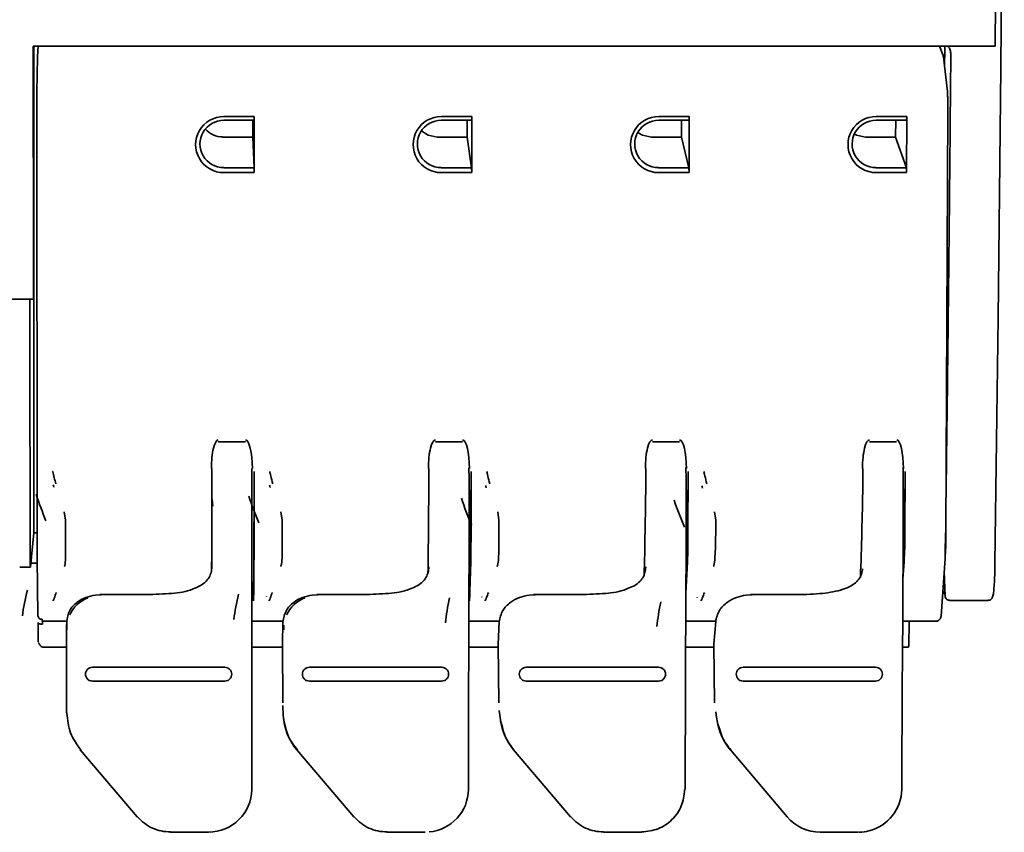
# Model space of a CAD drawing. Header units: millimetres. Extents: x 106 to 304, y 48 to 240.
# Tile 8 of 13: x 123 to 144, y 173 to 191. Entities that reach past the tile are written whole.
import ezdxf

# ---------------------------------------------------------------- set-up
doc = ezdxf.new("R2010")
doc.units = ezdxf.units.MM

msp = doc.modelspace()

# ---------------------------------------------------------------- linework, layer by layer
at = {"color": 7, "linetype": 'Continuous', "lineweight": 35}
for p, q in [((144.251, 190.215), (123.344, 190.215)), ((123.362, 190.193), (123.362, 179.634)), ((123.454, 190.215), (123.44, 189.99)), ((143.12, 190.018), (143.044, 190.215)), ((143.12, 190.008), (143.112, 190.034)), ((123.426, 189.218), (123.439, 189.972)), ((123.44, 189.984), (123.439, 189.972)), ((123.44, 189.984), (123.44, 189.99)), ((143.213, 189.229), (143.128, 189.982)), ((143.213, 189.218), (143.213, 189.229)), ((123.431, 179.634), (123.424, 188.826)), ((143.182, 179.633), (143.225, 188.825)), ((143.225, 188.826), (143.225, 188.825)), ((127.488, 188.606), (128.15, 188.606)), ((127.489, 188.686), (128.151, 188.686)), ((128.12, 188.242), (128.12, 188.606)), ((128.151, 188.686), (128.15, 187.468)), ((128.15, 188.606), (128.151, 188.686)), ((132.214, 188.606), (132.875, 188.606)), ((132.216, 188.686), (132.878, 188.686)), ((132.776, 188.242), (132.777, 188.606)), ((132.878, 188.686), (132.875, 187.468)), ((132.875, 188.606), (132.878, 188.686)), ((136.939, 188.606), (137.601, 188.606)), ((136.943, 188.686), (137.605, 188.686)), ((137.432, 188.242), (137.433, 188.606)), ((137.605, 188.686), (137.601, 187.468)), ((137.601, 188.606), (137.605, 188.686)), ((141.665, 188.606), (142.326, 188.606)), ((141.67, 188.686), (142.332, 188.686)), ((142.088, 188.242), (142.09, 188.606)), ((142.332, 188.686), (142.326, 187.468)), ((142.326, 188.606), (142.332, 188.686)), ((127.468, 188.242), (128.12, 188.242)), ((128.149, 187.575), (128.12, 188.242)), ((132.124, 188.242), (132.776, 188.242)), ((132.874, 187.575), (132.776, 188.242)), ((136.78, 188.242), (137.432, 188.242)), ((137.598, 187.575), (137.432, 188.242)), ((141.436, 188.242), (142.088, 188.242)), ((142.322, 187.575), (142.088, 188.242)), ((128.149, 187.575), (127.488, 187.575)), ((128.15, 187.468), (127.488, 187.468)), ((128.15, 187.468), (128.149, 187.575)), ((132.874, 187.575), (132.212, 187.575)), ((132.875, 187.468), (132.214, 187.468)), ((132.875, 187.468), (132.874, 187.575)), ((137.598, 187.575), (136.936, 187.575)), ((137.601, 187.468), (136.939, 187.468)), ((137.601, 187.468), (137.598, 187.575)), ((142.322, 187.575), (141.66, 187.575)), ((142.326, 187.468), (141.665, 187.468)), ((142.326, 187.468), (142.322, 187.575)), ((123.352, 184.713), (107.473, 184.713)), ((123.353, 184.743), (123.352, 184.713)), ((127.368, 181.616), (127.958, 181.616)), ((132.086, 181.616), (132.676, 181.616)), ((136.804, 181.616), (137.394, 181.616)), ((141.522, 181.616), (142.111, 181.616)), ((132.817, 180.807), (132.816, 181.046)), ((137.535, 180.808), (137.533, 181.054)), ((142.252, 180.808), (142.25, 181.063)), ((127.226, 180.97), (127.226, 181.033)), ((127.226, 181.033), (127.227, 180.807)), ((128.099, 181.033), (128.099, 180.807)), ((128.146, 180.97), (128.146, 179.618)), ((131.943, 180.97), (131.944, 181.033)), ((131.944, 181.033), (131.944, 180.807)), ((132.863, 180.97), (132.861, 179.618)), ((136.66, 180.97), (136.661, 181.033)), ((136.661, 181.033), (136.662, 180.807)), ((137.58, 180.97), (137.576, 179.618)), ((141.377, 180.97), (141.378, 181.033)), ((141.378, 181.033), (141.379, 180.807)), ((142.297, 180.97), (142.291, 179.618)), ((128.099, 180.807), (128.1, 179.696)), ((132.817, 180.807), (132.817, 180.807)), ((132.817, 180.807), (132.818, 179.696)), ((137.535, 180.808), (137.535, 180.807)), ((137.535, 180.807), (137.536, 179.696)), ((142.252, 180.808), (142.252, 180.807)), ((142.252, 180.807), (142.254, 179.696)), ((127.227, 180.352), (127.226, 178.897)), ((127.237, 180.355), (127.247, 180.211)), ((124.017, 180.088), (124.045, 179.906)), ((128.729, 180.088), (128.756, 179.906)), ((133.442, 180.088), (133.468, 179.906)), ((138.155, 180.088), (138.179, 179.906)), ((124.045, 179.906), (124.045, 179.664)), ((128.756, 179.906), (128.756, 179.664)), ((133.467, 179.664), (133.468, 179.911)), ((138.179, 179.663), (138.18, 179.914)), ((123.362, 179.634), (123.284, 178.889)), ((123.362, 179.634), (123.431, 179.634)), ((128.1, 179.696), (128.099, 177.789)), ((132.814, 177.788), (132.818, 179.696)), ((132.818, 179.696), (132.818, 179.696)), ((137.53, 177.788), (137.536, 179.695)), ((137.536, 179.696), (137.536, 179.695)), ((142.246, 177.787), (142.254, 179.695)), ((142.254, 179.696), (142.254, 179.695)), ((143.174, 179.636), (143.168, 179.177)), ((124.048, 179.074), (124.047, 179.23)), ((128.753, 179.074), (128.754, 179.23)), ((133.457, 179.065), (133.462, 179.227)), ((133.462, 179.23), (133.462, 179.227)), ((138.161, 179.059), (138.17, 179.225)), ((138.17, 179.23), (138.17, 179.225)), ((143.168, 179.177), (143.165, 179.057)), ((123.292, 178.97), (123.435, 178.97)), ((123.447, 177.83), (123.434, 179.083)), ((128.143, 179.005), (128.136, 178.157)), ((132.854, 179.005), (132.83, 178.157)), ((137.564, 179.005), (137.532, 178.321)), ((142.274, 179.005), (142.249, 178.633)), ((143.078, 177.823), (143.166, 179.076)), ((143.166, 179.076), (143.166, 179.083)), ((123.051, 178.888), (123.284, 178.888)), ((127.226, 178.897), (127.217, 178.793)), ((131.943, 178.897), (131.933, 178.798)), ((136.659, 178.897), (136.648, 178.794)), ((143.165, 178.259), (143.146, 178.795)), ((124.696, 178.281), (124.821, 178.287)), ((125.811, 178.29), (124.792, 178.29)), ((124.792, 178.287), (124.821, 178.287)), ((129.411, 178.281), (129.537, 178.287)), ((130.527, 178.29), (129.507, 178.29)), ((129.507, 178.287), (129.537, 178.287)), ((134.126, 178.281), (134.252, 178.287)), ((135.242, 178.29), (134.222, 178.29)), ((134.222, 178.287), (134.252, 178.287)), ((138.841, 178.281), (138.968, 178.287)), ((139.957, 178.29), (138.938, 178.29)), ((138.938, 178.287), (138.968, 178.287)), ((143.116, 178.366), (143.164, 178.289)), ((143.263, 178.165), (144.102, 178.165)), ((123.452, 177.265), (123.451, 177.685)), ((123.542, 177.71), (124.073, 177.71)), ((124.073, 177.724), (124.067, 177.56)), ((124.079, 177.645), (124.067, 177.534)), ((124.076, 177.649), (124.076, 177.522)), ((128.099, 177.789), (128.098, 177.016)), ((128.098, 177.71), (128.775, 177.71)), ((128.774, 177.699), (128.766, 177.201)), ((128.792, 177.62), (128.782, 177.534)), ((128.788, 177.624), (128.792, 177.522)), ((132.814, 177.789), (132.811, 177.016)), ((132.814, 177.71), (133.477, 177.71)), ((133.476, 177.704), (133.453, 177.205)), ((137.53, 177.789), (137.525, 177.016)), ((137.529, 177.71), (138.178, 177.71)), ((138.178, 177.708), (138.14, 177.21)), ((142.246, 177.789), (142.239, 177.016)), ((142.245, 177.71), (142.98, 177.71)), ((142.374, 177.225), (142.382, 177.646)), ((124.067, 177.534), (124.068, 177.016)), ((128.766, 177.204), (128.766, 177.203)), ((128.766, 177.201), (128.766, 177.203)), ((128.766, 177.202), (128.77, 175.938)), ((133.453, 177.204), (133.453, 177.203)), ((133.453, 177.203), (133.463, 175.937)), ((133.453, 177.201), (133.453, 177.203)), ((138.139, 177.207), (138.156, 175.936)), ((138.139, 177.204), (138.139, 177.203)), ((138.139, 177.201), (138.139, 177.203)), ((123.546, 177.144), (124.067, 177.144)), ((124.068, 177.016), (124.068, 176.831)), ((128.098, 177.016), (128.097, 176.831)), ((128.098, 177.144), (128.766, 177.144)), ((132.81, 176.83), (132.811, 177.015)), ((132.811, 177.016), (132.811, 177.015)), ((132.812, 177.144), (133.453, 177.144)), ((137.523, 176.83), (137.525, 177.014)), ((137.525, 177.016), (137.525, 177.014)), ((137.526, 177.144), (138.14, 177.144)), ((142.236, 176.829), (142.239, 177.013)), ((142.239, 177.016), (142.239, 177.013)), ((142.24, 177.144), (142.368, 177.144)), ((124.068, 176.831), (124.068, 176.41)), ((128.097, 176.831), (128.097, 176.41)), ((132.81, 176.831), (132.809, 176.41)), ((132.81, 176.831), (132.81, 176.83)), ((137.523, 176.831), (137.52, 176.41)), ((142.236, 176.831), (142.232, 176.41)), ((127.509, 176.709), (124.633, 176.709)), ((132.223, 176.709), (129.347, 176.709)), ((136.938, 176.709), (134.062, 176.709)), ((141.653, 176.709), (138.777, 176.709)), ((124.068, 176.41), (124.069, 175.721)), ((124.633, 176.407), (127.509, 176.407)), ((128.097, 176.41), (128.096, 174.055)), ((129.347, 176.407), (132.222, 176.407)), ((132.804, 174.054), (132.809, 176.409)), ((132.809, 176.41), (132.809, 176.409)), ((134.061, 176.407), (136.936, 176.407)), ((137.513, 174.054), (137.521, 176.409)), ((137.52, 176.41), (137.521, 176.409)), ((138.775, 176.407), (141.65, 176.407)), ((142.222, 174.053), (142.232, 176.408)), ((142.232, 176.41), (142.232, 176.408)), ((128.771, 175.881), (128.781, 175.664)), ((133.474, 175.77), (133.5, 175.563)), ((138.183, 175.738), (138.196, 175.621)), ((128.787, 175.588), (128.817, 175.475)), ((133.504, 175.539), (133.542, 175.41)), ((138.186, 175.665), (138.227, 175.465)), ((138.225, 175.475), (138.267, 175.355)), ((124.367, 174.911), (125.606, 173.454)), ((129.077, 174.911), (129.077, 174.914)), ((129.077, 174.911), (130.314, 173.454)), ((133.787, 174.912), (133.786, 174.914)), ((133.787, 174.912), (135.022, 173.455)), ((138.497, 174.912), (138.496, 174.914)), ((138.497, 174.912), (139.73, 173.455)), ((140.45, 173.122), (140.449, 173.125)), ((126.326, 173.122), (127.154, 173.122)), ((131.034, 173.122), (131.862, 173.122)), ((135.742, 173.122), (136.569, 173.122)), ((140.45, 173.122), (141.277, 173.122))]:
    msp.add_line(p, q, dxfattribs=at)
at = {"color": 7, "linetype": 'Continuous', "lineweight": 35, "flags": 128}
for points in [[(144.134, 234.022), (144.172, 231.217), (144.206, 228.378), (144.235, 225.509), (144.26, 222.614), (144.281, 219.697), (144.298, 216.762), (144.31, 213.813), (144.318, 210.854), (144.322, 207.889), (144.321, 204.923), (144.316, 201.96), (144.306, 199.003), (144.292, 196.058), (144.274, 193.127), (144.251, 190.215)], [(144.262, 234.018), (144.298, 231.361), (144.33, 228.674), (144.359, 225.959), (144.384, 223.221), (144.405, 220.462), (144.422, 217.686), (144.435, 214.896), (144.445, 212.095), (144.45, 209.288), (144.451, 206.478), (144.448, 203.668), (144.442, 200.863), (144.431, 198.064), (144.416, 195.277), (144.398, 192.504), (144.375, 189.75), (144.349, 187.016), (144.319, 184.307), (144.285, 181.627), (144.248, 178.977)], [(123.344, 190.215), (123.345, 189.522), (123.346, 188.831), (123.347, 188.14), (123.348, 187.452), (123.349, 186.764), (123.35, 186.079), (123.351, 185.395), (123.352, 184.713)], [(123.345, 190.221), (123.346, 189.531), (123.347, 188.843), (123.348, 188.156), (123.349, 187.47), (123.35, 186.786), (123.351, 186.103), (123.352, 185.423), (123.353, 184.743)], [(143.112, 190.034), (143.119, 190.02), (143.12, 190.018)], [(143.156, 190.215), (143.155, 190.161), (143.152, 189.768)], [(131.788, 188.368), (131.928, 188.281), (132.124, 188.242)], [(136.49, 188.332), (136.584, 188.281), (136.78, 188.242)], [(141.196, 188.302), (141.24, 188.281), (141.436, 188.242)], [(123.28, 179.202), (123.277, 180.738), (123.273, 182.285), (123.27, 183.842), (123.269, 184.713)], [(127.223, 178.84), (127.223, 178.866), (127.224, 179.142), (127.224, 179.427), (127.225, 179.721), (127.225, 180.022), (127.226, 180.331), (127.226, 180.647)], [(128.138, 178.343), (128.139, 178.599), (128.14, 178.866), (128.141, 179.142), (128.142, 179.427), (128.143, 179.721), (128.144, 180.022), (128.145, 180.331), (128.146, 180.647)], [(124.045, 179.906), (124.045, 179.798), (124.046, 179.691), (124.046, 179.586), (124.046, 179.481), (124.047, 179.378), (124.047, 179.276), (124.047, 179.174), (124.048, 179.074)], [(123.28, 179.202), (123.28, 179.131), (123.28, 179.067), (123.281, 179.01), (123.281, 178.963), (123.282, 178.927), (123.283, 178.902), (123.283, 178.889), (123.284, 178.889)], [(123.451, 177.685), (123.453, 177.678), (123.458, 177.67), (123.466, 177.663), (123.478, 177.657), (123.492, 177.652), (123.508, 177.649), (123.525, 177.646), (123.544, 177.646)], [(142.982, 177.712), (142.981, 177.71), (142.98, 177.71)], [(123.546, 177.144), (123.546, 177.145), (123.546, 177.147)], [(126.326, 173.128), (126.326, 173.125), (126.326, 173.122), (126.326, 173.122)]]:
    msp.add_lwpolyline(points, dxfattribs=at)
at = {"color": 7, "linetype": 'Continuous', "lineweight": 35}
for centre, radius, start, end in [((143.052, 189.973), 0.077, 6.4508, 26.9399), ((127.485, 188.077), 0.609, 89.6034, 270.3534), ((127.485, 188.091), 0.515, 89.5785, 270.3783), ((132.211, 188.077), 0.609, 89.5334, 270.2746), ((132.209, 188.091), 0.515, 89.5042, 270.3039), ((136.937, 188.077), 0.609, 89.4634, 270.1958), ((136.934, 188.091), 0.515, 89.43, 270.2294), ((141.663, 188.077), 0.609, 89.3936, 270.117), ((141.659, 188.091), 0.515, 89.3558, 270.1548), ((127.467, 188.756), 0.513, 222.2138, 270.0801), ((-235.122, 181.076), 362.348, 359.93217, 359.98328), ((-70.068, 181.076), 198.214, 359.87601, 359.96944), ((62.877, 181.076), 69.066, 359.64415, 359.91229), ((73.211, 181.076), 59.652, 359.58799, 359.89844), ((98.488, 181.076), 38.173, 359.3561, 359.8413), ((102.47, 181.076), 35.111, 359.3, 359.8274), ((115.001, 181.076), 26.377, 359.0681, 359.7703), ((117.419, 181.076), 24.878, 359.012, 359.7564), ((-144.37, 182.32), 276.318, 359.25829, 359.65316), ((-88.663, 182.147), 221.529, 359.016, 359.61205), ((-15.241, 182.308), 151.908, 358.63562, 359.3734), ((6.659, 182.156), 130.927, 358.3442, 359.33981), ((36.707, 182.302), 104.681, 358.00739, 359.09389), ((40.534, 182.368), 101.775, 358.07526, 359.0312), ((42.438, 179.607), 85.708, 359.59777, 0.00709), ((107.062, 179.607), 25.799, 358.6635, 0.0235), ((122.385, 179.607), 15.191, 357.7297, 0.0396), ((131.52, 179.607), 10.771, 356.7966, 0.0554), ((65.381, 178.671), 62.757, 359.53066, 359.70062), ((113.938, 178.671), 18.899, 358.4407, 359.0052), ((124.816, 177.527), 0.75, 112.3064, 154.7193), ((129.532, 177.526), 0.752, 112.2977, 154.6575), ((143.258, 178.262), 0.0929, 182, 212.9026), ((123.533, 177.838), 0.086, 185.7195, 275.1191), ((124.211, 177.748), 0.67, 179.593, 183.2281), ((117.112, 177.634), 6.432, 0.1038, 0.6771), ((138.296, 177.699), 0.118, 145.4993, 175.4947), ((143.402, 177.634), 1.02, 175.7226, 179.3408), ((143.013, 177.827), 0.0646, 332.3902, 355.8136), ((141.993, 177.213), 0.381, 349.6053, 1.8462), ((124.085, 175.728), 0.0176, 202.8377, 251.1783), ((130.026, 175.721), 1.247, 182.6569, 220.375), ((134.737, 175.72), 1.246, 187.2542, 220.3126), ((139.446, 175.718), 1.245, 191.7433, 220.2631), ((124.372, 174.92), 0.0101, 242.4441, 298.7899), ((127.159, 174.061), 0.936, 269.6462, 359.6047), ((131.868, 174.062), 0.937, 275.1338, 359.5402), ((137.498, 174.059), 0.0162, 289.5568, 339.1685), ((141.284, 174.064), 0.938, 283.8833, 359.4003), ((125.611, 173.463), 0.0102, 241.1213, 297.7001), ((130.319, 173.464), 0.011, 240.2843, 295.798), ((135.028, 173.465), 0.0119, 239.5218, 294.0219), ((140.447, 174.067), 0.943, 220.3667, 270.1132), ((131.017, 173.127), 0.0175, 344.4573, 3.7087), ((135.733, 173.127), 0.00983, 330.9681, 6.0991), ((136.562, 173.127), 0.00926, 328.8048, 6.3638)]:
    msp.add_arc(centre, radius, start, end, dxfattribs=at)
for centre, major_axis, ratio, start_param, end_param in [((127.368, 181.033), (0, 0.621), 0.241402, 6.281758, 7.853982), ((127.958, 181.033), (0, 0.621), 0.241402, 4.712389, 6.281085), ((132.085, 181.033), (0, 0.621), 0.241402, 6.27638, 7.853982), ((132.675, 181.033), (0, 0.621), 0.241402, 4.712389, 6.275708), ((136.802, 181.033), (0, 0.621), 0.241402, 6.271003, 7.853982), ((137.392, 181.033), (0, 0.621), 0.241402, 4.712389, 6.270331), ((141.519, 181.033), (0, 0.621), 0.241402, 6.265627, 7.853982), ((142.109, 181.033), (0, 0.621), 0.241402, 4.712389, 6.264955), ((125.226, 181.202), (1.106, 1.106), 0.916331, 2.668353, 2.706459), ((129.922, 181.202), (1.106, 1.106), 0.916331, 2.673245, 2.711766), ((134.618, 181.202), (1.106, 1.106), 0.916331, 2.678267, 2.71721), ((139.315, 181.202), (1.106, 1.106), 0.916331, 2.683424, 2.722796), ((131.488, 183.723), (6.248, 6.248), 0.916331, 2.706459, 2.7811), ((136.095, 183.723), (6.248, 6.248), 0.916331, 2.711766, 2.787128), ((140.702, 183.723), (6.248, 6.248), 0.916331, 2.71721, 2.793302), ((145.309, 183.723), (6.248, 6.248), 0.916331, 2.722796, 2.799625), ((131.539, 183.723), (7.964, 7.964), 0.36397, 2.601542, 2.689105), ((125.229, 179.31), (1.41, 1.41), 0.36397, 2.689105, 2.692543), ((136.146, 183.723), (7.964, 7.964), 0.36397, 2.614022, 2.701824), ((129.909, 179.31), (1.41, 1.41), 0.36397, 2.701824, 2.705263), ((140.753, 183.723), (7.964, 7.964), 0.36397, 2.626888, 2.714877), ((134.59, 179.31), (1.41, 1.41), 0.36397, 2.714877, 2.718315), ((145.36, 183.723), (7.964, 7.964), 0.36397, 2.640153, 2.728272), ((139.27, 179.31), (1.41, 1.41), 0.36397, 2.728272, 2.731707)]:
    msp.add_ellipse(centre, major_axis=major_axis, ratio=ratio, start_param=start_param, end_param=end_param, dxfattribs=at)
for points, knots in [([(123.382, 190.215), (123.373, 190.206), (123.356, 190.191), (123.348, 190.169), (123.345, 190.16)], [0, 0, 0, 0, 0.579178, 1, 1, 1, 1]), ([(143.288, 190.048), (143.286, 190.076), (143.28, 190.131), (143.252, 190.191), (143.225, 190.212), (143.221, 190.215)], [0, 0, 0, 0, 0.4553003, 0.9111448, 1, 1, 1, 1]), ([(143.238, 184.837), (143.244, 185.353), (143.255, 186.387), (143.269, 187.817), (143.28, 189.038), (143.286, 189.739), (143.288, 190.048)], [0, 0, 0, 0, 0.299575, 0.599151, 0.823768, 1, 1, 1, 1]), ([(123.424, 188.826), (123.424, 188.864), (123.424, 188.944), (123.425, 189.059), (123.425, 189.157), (123.426, 189.198), (123.426, 189.218)], [0, 0, 0, 0, 0.243735, 0.5, 0.756265, 1, 1, 1, 1]), ([(143.213, 189.218), (143.215, 189.198), (143.219, 189.157), (143.223, 189.059), (143.225, 188.944), (143.225, 188.864), (143.225, 188.826)], [0, 0, 0, 0, 0.243735, 0.5, 0.756265, 1, 1, 1, 1]), ([(143.238, 184.836), (143.233, 184.385), (143.224, 183.57), (143.21, 182.399), (143.198, 181.428), (143.19, 180.82), (143.187, 180.57)], [0, 0, 0, 0, 0.315167, 0.568944, 0.822746, 1, 1, 1, 1]), ([(123.768, 180.97), (123.768, 180.969), (123.792, 180.877), (123.814, 180.787), (123.835, 180.7)], [0, 0, 0, 0, 0.017972, 1, 1, 1, 1]), ([(128.485, 180.97), (128.485, 180.969), (128.493, 180.937), (128.517, 180.846), (128.537, 180.758), (128.551, 180.7)], [0, 0, 0, 0, 0.017953, 0.342793, 1, 1, 1, 1]), ([(133.202, 180.97), (133.202, 180.969), (133.21, 180.937), (133.234, 180.846), (133.254, 180.758), (133.267, 180.7)], [0, 0, 0, 0, 0.017953, 0.342793, 1, 1, 1, 1]), ([(137.919, 180.97), (137.919, 180.969), (137.927, 180.937), (137.951, 180.846), (137.97, 180.758), (137.983, 180.7)], [0, 0, 0, 0, 0.017953, 0.342793, 1, 1, 1, 1]), ([(124.048, 179.074), (124.046, 179.023), (124.043, 178.964), (124.024, 178.907), (124.021, 178.898)], [0, 0, 0, 0, 0.851902, 1, 1, 1, 1]), ([(128.753, 179.074), (128.75, 179.023), (128.746, 178.964), (128.727, 178.907), (128.724, 178.898)], [0, 0, 0, 0, 0.8519017, 1, 1, 1, 1]), ([(133.457, 179.074), (133.454, 179.023), (133.45, 178.964), (133.43, 178.907), (133.427, 178.898)], [0, 0, 0, 0, 0.8519017, 1, 1, 1, 1]), ([(138.162, 179.074), (138.158, 179.023), (138.154, 178.964), (138.133, 178.907), (138.13, 178.898)], [0, 0, 0, 0, 0.851902, 1, 1, 1, 1]), ([(144.1, 178.167), (144.106, 178.166), (144.125, 178.164), (144.153, 178.178), (144.177, 178.199), (144.191, 178.221), (144.202, 178.249), (144.212, 178.294), (144.224, 178.388), (144.235, 178.552), (144.244, 178.753), (144.247, 178.905), (144.248, 178.975)], [0, 0, 0, 0, 0.01466, 0.04859, 0.078639, 0.111273, 0.159455, 0.266115, 0.450424, 0.647041, 0.835427, 1, 1, 1, 1]), ([(127.219, 178.806), (127.209, 178.768), (127.188, 178.686), (127.107, 178.573), (126.979, 178.476), (126.874, 178.435), (126.819, 178.414)], [0, 0, 0, 0, 0.2060443, 0.4357395, 0.7038279, 1, 1, 1, 1]), ([(131.934, 178.801), (131.924, 178.763), (131.902, 178.683), (131.82, 178.57), (131.695, 178.476), (131.593, 178.437), (131.54, 178.417)], [0, 0, 0, 0, 0.208246, 0.441344, 0.714134, 1, 1, 1, 1]), ([(136.649, 178.796), (136.638, 178.758), (136.615, 178.679), (136.532, 178.568), (136.41, 178.477), (136.312, 178.439), (136.263, 178.42)], [0, 0, 0, 0, 0.210826, 0.447804, 0.725882, 1, 1, 1, 1]), ([(141.364, 178.79), (141.352, 178.753), (141.329, 178.675), (141.245, 178.565), (141.114, 178.471), (140.866, 178.369), (140.472, 178.301), (140.139, 178.294), (139.957, 178.29)], [0, 0, 0, 0, 0.074386, 0.158361, 0.257168, 0.374307, 0.658316, 1, 1, 1, 1]), ([(141.37, 178.851), (141.37, 178.831), (141.37, 178.81), (141.364, 178.79), (141.363, 178.79)], [0, 0, 0, 0, 0.970545, 1, 1, 1, 1]), ([(123.779, 178.157), (123.78, 178.157), (123.788, 178.176), (123.811, 178.231), (123.831, 178.296), (123.844, 178.339)], [0, 0, 0, 0, 0.017953, 0.342793, 1, 1, 1, 1]), ([(124.073, 177.697), (124.085, 177.781), (124.106, 177.932), (124.268, 178.113), (124.466, 178.233), (124.624, 178.266), (124.696, 178.281)], [0, 0, 0, 0, 0.3555447, 0.6346512, 0.8329148, 1, 1, 1, 1]), ([(126.819, 178.414), (126.815, 178.412), (126.672, 178.348), (126.327, 178.307), (125.993, 178.296), (125.811, 178.29)], [0, 0, 0, 0, 0.012231, 0.461936, 1, 1, 1, 1]), ([(128.473, 178.157), (128.473, 178.157), (128.482, 178.176), (128.506, 178.231), (128.527, 178.296), (128.541, 178.339)], [0, 0, 0, 0, 0.017953, 0.342793, 1, 1, 1, 1]), ([(128.774, 177.697), (128.788, 177.781), (128.813, 177.932), (128.98, 178.113), (129.18, 178.233), (129.339, 178.266), (129.411, 178.281)], [0, 0, 0, 0, 0.355545, 0.634651, 0.832915, 1, 1, 1, 1]), ([(131.54, 178.417), (131.534, 178.414), (131.388, 178.349), (131.041, 178.307), (130.708, 178.296), (130.527, 178.29)], [0, 0, 0, 0, 0.021081, 0.466322, 1, 1, 1, 1]), ([(133.167, 178.157), (133.167, 178.157), (133.176, 178.176), (133.202, 178.231), (133.223, 178.296), (133.237, 178.339)], [0, 0, 0, 0, 0.017953, 0.342793, 1, 1, 1, 1]), ([(133.476, 177.697), (133.492, 177.781), (133.52, 177.932), (133.691, 178.113), (133.894, 178.233), (134.053, 178.266), (134.126, 178.281)], [0, 0, 0, 0, 0.355545, 0.634651, 0.832915, 1, 1, 1, 1]), ([(136.263, 178.42), (136.253, 178.416), (136.105, 178.35), (135.756, 178.306), (135.423, 178.296), (135.242, 178.29)], [0, 0, 0, 0, 0.030522, 0.471028, 1, 1, 1, 1]), ([(137.86, 178.157), (137.861, 178.157), (137.87, 178.176), (137.897, 178.231), (137.919, 178.296), (137.934, 178.339)], [0, 0, 0, 0, 0.017953, 0.342793, 1, 1, 1, 1]), ([(138.178, 177.697), (138.195, 177.781), (138.227, 177.932), (138.402, 178.113), (138.608, 178.233), (138.768, 178.266), (138.841, 178.281)], [0, 0, 0, 0, 0.3555447, 0.6346512, 0.8329148, 1, 1, 1, 1]), ([(143.181, 178.212), (143.183, 178.207), (143.19, 178.195), (143.217, 178.174), (143.247, 178.163), (143.262, 178.166), (143.264, 178.166)], [0, 0, 0, 0, 0.25214, 0.597027, 0.942788, 1, 1, 1, 1]), ([(142.982, 177.711), (142.991, 177.714), (143.01, 177.718), (143.035, 177.737), (143.057, 177.764), (143.066, 177.786), (143.07, 177.797)], [0, 0, 0, 0, 0.260505, 0.516476, 0.763941, 1, 1, 1, 1]), ([(123.459, 177.25), (123.461, 177.245), (123.465, 177.235), (123.473, 177.22), (123.483, 177.203), (123.498, 177.182), (123.52, 177.159), (123.537, 177.151), (123.546, 177.147)], [0, 0, 0, 0, 0.107898, 0.223281, 0.345382, 0.47297, 0.736489, 1, 1, 1, 1]), ([(124.633, 176.709), (124.614, 176.707), (124.574, 176.703), (124.524, 176.668), (124.49, 176.619), (124.478, 176.559), (124.49, 176.499), (124.524, 176.448), (124.574, 176.414), (124.614, 176.409), (124.633, 176.407)], [0, 0, 0, 0, 0.120577, 0.244487, 0.371957, 0.500823, 0.629325, 0.755175, 0.878393, 1, 1, 1, 1]), ([(127.509, 176.407), (127.528, 176.409), (127.567, 176.414), (127.618, 176.448), (127.651, 176.499), (127.664, 176.559), (127.652, 176.619), (127.618, 176.668), (127.567, 176.703), (127.528, 176.707), (127.509, 176.709)], [0, 0, 0, 0, 0.121607, 0.244827, 0.370674, 0.49917, 0.628036, 0.755506, 0.879418, 1, 1, 1, 1]), ([(129.347, 176.709), (129.328, 176.707), (129.289, 176.703), (129.239, 176.668), (129.204, 176.619), (129.192, 176.559), (129.204, 176.499), (129.238, 176.448), (129.288, 176.414), (129.327, 176.409), (129.347, 176.407)], [0, 0, 0, 0, 0.120577, 0.244487, 0.371957, 0.500823, 0.629325, 0.755175, 0.878393, 1, 1, 1, 1]), ([(132.222, 176.407), (132.242, 176.409), (132.281, 176.414), (132.331, 176.448), (132.366, 176.499), (132.378, 176.559), (132.366, 176.619), (132.332, 176.668), (132.282, 176.703), (132.243, 176.707), (132.223, 176.709)], [0, 0, 0, 0, 0.121607, 0.244827, 0.370674, 0.49917, 0.628036, 0.755506, 0.879418, 1, 1, 1, 1]), ([(134.062, 176.709), (134.043, 176.707), (134.003, 176.703), (133.953, 176.668), (133.919, 176.619), (133.906, 176.559), (133.918, 176.499), (133.952, 176.448), (134.002, 176.414), (134.041, 176.409), (134.061, 176.407)], [0, 0, 0, 0, 0.120577, 0.244487, 0.371957, 0.500823, 0.629325, 0.755175, 0.878393, 1, 1, 1, 1]), ([(136.936, 176.407), (136.956, 176.409), (136.995, 176.414), (137.045, 176.448), (137.08, 176.499), (137.092, 176.559), (137.08, 176.619), (137.047, 176.668), (136.997, 176.703), (136.957, 176.707), (136.938, 176.709)], [0, 0, 0, 0, 0.121607, 0.244827, 0.370674, 0.49917, 0.628036, 0.755506, 0.879418, 1, 1, 1, 1]), ([(138.777, 176.709), (138.757, 176.707), (138.718, 176.703), (138.668, 176.668), (138.633, 176.619), (138.621, 176.559), (138.632, 176.499), (138.666, 176.448), (138.716, 176.414), (138.755, 176.409), (138.775, 176.407)], [0, 0, 0, 0, 0.120577, 0.244487, 0.371957, 0.500823, 0.629325, 0.755175, 0.878393, 1, 1, 1, 1]), ([(141.65, 176.407), (141.67, 176.409), (141.709, 176.414), (141.759, 176.448), (141.794, 176.499), (141.806, 176.559), (141.795, 176.619), (141.761, 176.668), (141.711, 176.703), (141.672, 176.707), (141.653, 176.709)], [0, 0, 0, 0, 0.121607, 0.244827, 0.370674, 0.49917, 0.628036, 0.755506, 0.879418, 1, 1, 1, 1]), ([(124.079, 175.711), (124.093, 175.565), (124.121, 175.272), (124.292, 175.032), (124.377, 174.911)], [0, 0, 0, 0, 0.500293, 1, 1, 1, 1]), ([(128.817, 175.475), (128.834, 175.39), (128.877, 175.18), (129.009, 175.011), (129.087, 174.911)], [0, 0, 0, 0, 0.409728, 1, 1, 1, 1]), ([(133.542, 175.41), (133.56, 175.339), (133.604, 175.154), (133.724, 175.004), (133.798, 174.911)], [0, 0, 0, 0, 0.382443, 1, 1, 1, 1]), ([(138.267, 175.355), (138.285, 175.293), (138.332, 175.128), (138.441, 174.995), (138.508, 174.911)], [0, 0, 0, 0, 0.376563, 1, 1, 1, 1]), ([(136.571, 173.128), (136.692, 173.142), (136.935, 173.169), (137.243, 173.38), (137.46, 173.683), (137.489, 173.924), (137.503, 174.044)], [0, 0, 0, 0, 0.249577, 0.4994427, 0.749587, 1, 1, 1, 1]), ([(125.615, 173.454), (125.662, 173.406), (125.756, 173.309), (125.932, 173.207), (126.124, 173.14), (126.259, 173.132), (126.326, 173.128)], [0, 0, 0, 0, 0.25019, 0.500255, 0.750192, 1, 1, 1, 1]), ([(130.324, 173.454), (130.371, 173.406), (130.464, 173.309), (130.64, 173.207), (130.833, 173.14), (130.967, 173.132), (131.035, 173.128)], [0, 0, 0, 0, 0.250221, 0.500296, 0.750224, 1, 1, 1, 1]), ([(135.033, 173.454), (135.079, 173.406), (135.173, 173.309), (135.349, 173.207), (135.541, 173.14), (135.676, 173.132), (135.743, 173.128)], [0, 0, 0, 0, 0.250251, 0.500337, 0.7502545, 1, 1, 1, 1]), ([(141.291, 173.123), (141.294, 173.123), (141.368, 173.119), (141.44, 173.135), (141.509, 173.151)], [0, 0, 0, 0, 0.049652, 1, 1, 1, 1])]:
    msp.add_open_spline(points, degree=3, knots=knots, dxfattribs=at)
for points in [[(123.434, 179.083), (123.433, 179.157), (123.432, 179.306), (123.431, 179.525), (123.431, 179.634)], [(128.756, 179.664), (128.756, 179.578), (128.756, 179.406), (128.755, 179.289), (128.754, 179.23)], [(133.467, 179.664), (133.467, 179.578), (133.466, 179.406), (133.463, 179.289), (133.462, 179.23)], [(138.179, 179.664), (138.178, 179.578), (138.177, 179.406), (138.172, 179.289), (138.17, 179.23)], [(143.182, 179.634), (143.181, 179.525), (143.179, 179.306), (143.17, 179.157), (143.166, 179.083)]]:
    msp.add_open_spline(points, degree=3, dxfattribs=at)

doc.saveas('drawing.dxf')
